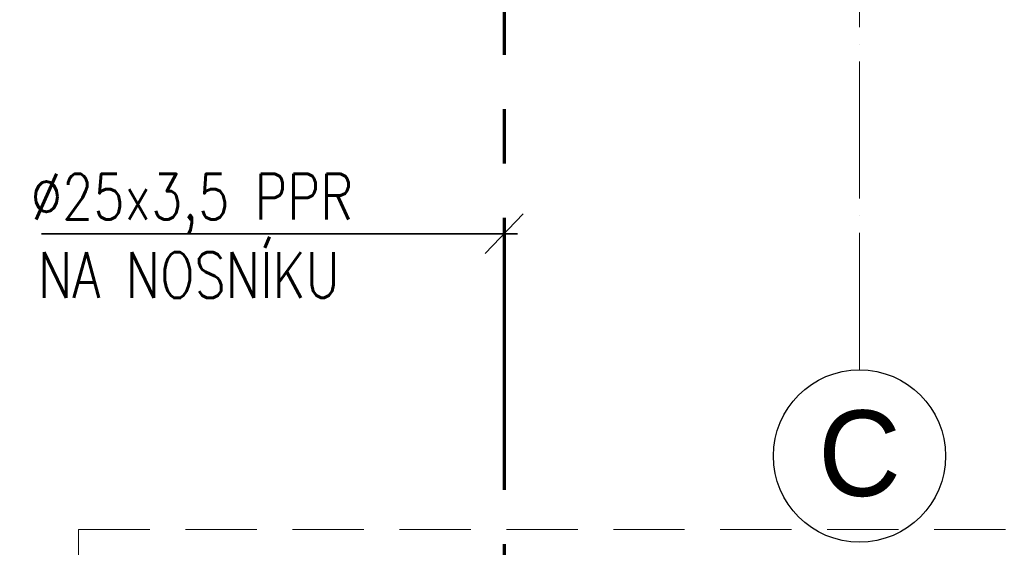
# Model space of a CAD drawing. Header units: millimetres. Extents: x 73192 to 132228, y -91222 to -47989.
# Tile 20 of 24: x 101852 to 105305, y -67316 to -65467. Entities that reach past the tile are written whole.
import ezdxf
from ezdxf.enums import TextEntityAlignment as Align

# ---------------------------------------------------------------- set-up
doc = ezdxf.new("R2010")
doc.units = ezdxf.units.MM
for name, pattern in [('ACAD_ISO04W100', [30, 24, -3, 0, -3]), ('DASHED2', [0.375, 0.25, -0.125]), ('SDRUŽENÁ', [63.5, 31.75, -6.35, 6.35, -6.35, 6.35, -6.35])]:
    doc.linetypes.add(name, pattern=pattern)
doc.layers.add('popisky', color=6, linetype='Continuous')
for name, color, linetype, lineweight in [('R-koty-projektované', 7, 'Continuous', 30), ('R-nové rozvody stlačeného vzduchu', 160, 'SDRUŽENÁ', 70), ('tlusta', 253, 'Continuous', 15), ('VZT Tenka', 7, 'Continuous', 15)]:
    doc.layers.add(name, color=color, linetype=linetype, lineweight=lineweight)
doc.styles.add('laplan N', font='txt')
doc.styles.add('ROMANS_PGN', font='romans.shx')

# ---------------------------------------------------------------- blocks, each defined once
blk = doc.blocks.new('skelet')
at = {"layer": 'popisky', "linetype": 'ByBlock'}
blk.add_circle((0, 0), 3.02, dxfattribs=at)
at = {"layer": 'popisky', "linetype": 'ByBlock', "style": 'laplan N'}
blk.add_attdef('OZNACENI', text='', height=3, dxfattribs=at).set_placement((0, 0.098), align=Align.MIDDLE_CENTER)

msp = doc.modelspace()

# ---------------------------------------------------------------- linework, layer by layer
at = {"layer": 'R-koty-projektované', "lineweight": 35}
for p, q in [((103618, -66147.3), (103485, -66286.1)), ((101928.6, -66216.7), (103598.1, -66216.7))]:
    msp.add_line(p, q, dxfattribs=at)
at = {"layer": 'R-nové rozvody stlačeného vzduchu', "ltscale": 30}
msp.add_line((103551.5, -64256.6), (103551.5, -67777.6), dxfattribs=at)
at = {"layer": 'tlusta', "color": 252, "linetype": 'ACAD_ISO04W100', "ltscale": 20}
msp.add_line((104797.2, -66693.6), (104797.2, -53876.9), dxfattribs=at)
at = {"layer": 'VZT Tenka', "linetype": 'DASHED2', "ltscale": 1000}
msp.add_lwpolyline([(102059.1, -67253.1), (108459.1, -67253.1), (108459.1, -74253.1), (102059.1, -74253.1)], close=True, dxfattribs=at)

# ---------------------------------------------------------------- block references
at = {"layer": 'tlusta', "color": 252, "xscale": 100, "yscale": 100, "zscale": 100}
msp.add_blockref('skelet', (104797.2, -66995.6), dxfattribs=at).add_auto_attribs({'OZNACENI': 'C'})

# ---------------------------------------------------------------- texts
at = {"layer": 'R-koty-projektované', "lineweight": 35, "style": 'ROMANS_PGN', "width": 0.8}
for s, p in [(' %%C25x3,5 PPR', (101803.5, -66166.9)), ('NA NOSNÍKU', (101916.5, -66441.4))]:
    msp.add_text(s, height=160, dxfattribs=at).set_placement(p)

doc.saveas('drawing.dxf')
